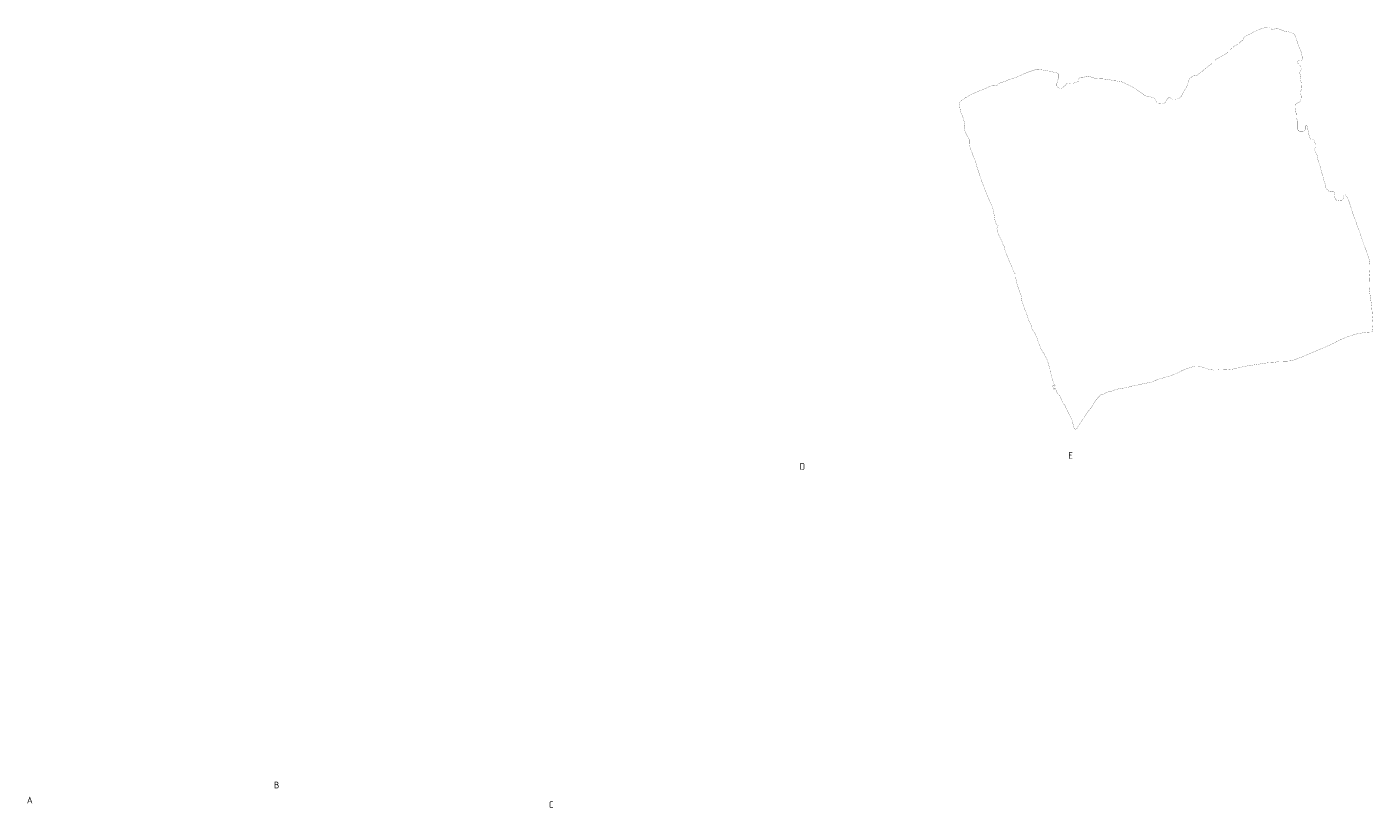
# Model space of a CAD drawing. Header units: metres. Extents: x 189735 to 197750, y 581802 to 586644.
import ezdxf

# ---------------------------------------------------------------- set-up
doc = ezdxf.new("R2010")
doc.units = ezdxf.units.M
doc.layers.add('kunstwerken', color=1, linetype='Continuous')
doc.layers.add('N-WA-KG-WERKGRENS2-G', color=7, linetype='WERKGRENS', lineweight=35)
doc.styles.add('NLCS-ISO-T25', font='NLCS-ISO.ttf', dxfattribs={"height": 2.5})
doc.linetypes.add('WERKGRENS', pattern='A,20.5,[134,civilcad.shx,S=1.415,R=0,X=1.335,Y=0],-5.5', length=26)

msp = doc.modelspace()

# ---------------------------------------------------------------- linework, layer by layer
at = {"layer": 'N-WA-KG-WERKGRENS2-G', "const_width": 0.5, "flags": 128}
msp.add_lwpolyline([(193545.4, 583921.5), (193546.5, 583916.8), (193547.2, 583912.7), (193547.7, 583909.1), (193549, 583906.2), (193550.9, 583901.7), (193551.8, 583896.7), (193552.8, 583894.1), (193555.3, 583892.5), (193560.4, 583892.1), (193564, 583888.8), (193566.1, 583884.2), (193567.6, 583878), (193567.9, 583872.9), (193567.9, 583870.2), (193566.7, 583867), (193565.8, 583864.4), (193565.5, 583861.6), (193567.6, 583855.6), (193570.7, 583849.5), (193573, 583845.1), (193574.2, 583838), (193576.4, 583828.5), (193578.3, 583822.3), (193580.7, 583817.4), (193583.2, 583808.7), (193585, 583800.1), (193585.9, 583796), (193588.3, 583789), (193589.5, 583786.2), (193590.4, 583783.1), (193590.9, 583779.6), (193591.6, 583775.4), (193592.1, 583771.5), (193592.8, 583768.8), (193594.8, 583766.1), (193595.9, 583762.5), (193597.2, 583759.4), (193597.9, 583754.6), (193598.7, 583749.4), (193600.2, 583745.3), (193605.2, 583741.4), (193608.2, 583737.6), (193614.6, 583736.9), (193619.7, 583738.4), (193622, 583737.2), (193623.4, 583735.2), (193624.3, 583732.7), (193624.8, 583729.9), (193625.4, 583725.5), (193625.7, 583721.6), (193626.1, 583718.7), (193627.3, 583713.5), (193631, 583711.4), (193636.5, 583710.4), (193640.3, 583709.8), (193644.4, 583709.2), (193647.5, 583709.7), (193649.4, 583711.4), (193650.9, 583717), (193652.4, 583724.7), (193653.4, 583727.7), (193656.2, 583727.6), (193657.6, 583726.5), (193660.3, 583724.2), (193665.1, 583715.6), (193671.6, 583697), (193677.3, 583678.7), (193680.7, 583668.2), (193685, 583656.7), (193691, 583639.4), (193697.3, 583622.8), (193703.2, 583605.6), (193707.8, 583593.6), (193714.2, 583574), (193720.6, 583556.8), (193724.6, 583546), (193727.8, 583535), (193729.7, 583525.5), (193730.2, 583521.1), (193730.5, 583515.9), (193730.3, 583503.3), (193730, 583500), (193729.1, 583490), (193728.2, 583480.6), (193727.7, 583467.5), (193727.4, 583458.3), (193727.6, 583452.2), (193728.3, 583444.8), (193730.3, 583431.6), (193732.6, 583416), (193735, 583398.5), (193736.2, 583385.8), (193737, 583375.6), (193737.6, 583366.3), (193738.6, 583355.9), (193739.4, 583347.1), (193739.2, 583338.9), (193738.4, 583329.6), (193737.4, 583322.3), (193736.2, 583319.5), (193733.4, 583319), (193728.3, 583318.9), (193721.5, 583318.4), (193712.2, 583317.2), (193703.3, 583315.7), (193690.7, 583313.3), (193679.3, 583310.2), (193669.8, 583307.2), (193659.4, 583303.4), (193649.9, 583299.5), (193637.3, 583293.5), (193625.4, 583287.3), (193607.5, 583279), (193594, 583272.6), (193585.3, 583269.4), (193580.2, 583267.5), (193567.9, 583262.1), (193553.2, 583255.8), (193537.1, 583248.7), (193521.4, 583242.3), (193506.9, 583236.8), (193496.8, 583233.9), (193492.9, 583233.2), (193488.2, 583232.8), (193484.1, 583232.5), (193478.9, 583232.3), (193473.9, 583232.5), (193469.5, 583232.7), (193466.5, 583232.9), (193461.8, 583232.9), (193458.5, 583232.3), (193451.6, 583229.8), (193446.7, 583228.8), (193442.5, 583228.5), (193430, 583227.9), (193417.3, 583226.3), (193389.9, 583221.9), (193371.1, 583219.1), (193356, 583216.6), (193346.6, 583214.5), (193338.4, 583212.3), (193334.9, 583212), (193330.5, 583210.8), (193326.5, 583209.5), (193320.5, 583208.4), (193311, 583207.4), (193305.4, 583206.8), (193299.8, 583206.5), (193293.1, 583206.9), (193286.7, 583207.2), (193282.1, 583207), (193277.8, 583206.2), (193271.7, 583205.9), (193265.7, 583205.8), (193257.4, 583206.8), (193246.7, 583209.6), (193236, 583213.2), (193228.5, 583215.4), (193223.6, 583216.2), (193217.7, 583217), (193212.5, 583217.2), (193206.3, 583216.3), (193195.2, 583213.6), (193183.3, 583209.2), (193173.3, 583205.2), (193164.7, 583200.7), (193156.6, 583196.7), (193148.3, 583193.1), (193139.7, 583189.8), (193131.1, 583187.3), (193116.8, 583182.8), (193103.7, 583179.3), (193093.4, 583175.6), (193086.1, 583172), (193078.4, 583169.6), (193070.5, 583168), (193058.5, 583165.9), (193050.9, 583164.2), (193037.1, 583160.8), (193032.5, 583160.3), (193025.7, 583159), (193019.1, 583157.6), (193012.9, 583155.3), (193005.5, 583153.8), (193000.9, 583152.8), (192997.1, 583152.3), (192992, 583151.8), (192988, 583151.2), (192983.5, 583150.4), (192977.8, 583148.8), (192971.8, 583147), (192966.8, 583144.3), (192961.4, 583143.2), (192958.1, 583142.9), (192954, 583141.9), (192950.1, 583140.3), (192945.2, 583138.3), (192941, 583136), (192937.5, 583134), (192933.3, 583133.1), (192931.2, 583132.9), (192927.8, 583131.4), (192926.5, 583128.6), (192925.1, 583127.2), (192920, 583122.6), (192913.9, 583114.3), (192908.9, 583106.6), (192904.5, 583099.3), (192899.7, 583092.2), (192895.2, 583087.2), (192890.3, 583080.5), (192883.8, 583070.4), (192877.5, 583060.7), (192868.8, 583048.3), (192862.9, 583039.9), (192860.4, 583035.3), (192859.4, 583033.3), (192856.5, 583030.5), (192853.2, 583030), (192851.9, 583031.3), (192849.5, 583034.6), (192848.6, 583038.3), (192847.2, 583044.2), (192845, 583052.6), (192843.1, 583059), (192840.5, 583065.1), (192837.4, 583070.9), (192833.9, 583077.3), (192829.5, 583086.5), (192825.7, 583094.5), (192824.4, 583098.5), (192820, 583104.3), (192815.9, 583110.7), (192812.5, 583118), (192811, 583121.9), (192810.3, 583123.8), (192808.8, 583127.5), (192807.2, 583129.9), (192805.2, 583131.6), (192803, 583133.5), (192800.5, 583136.8), (192798.8, 583140.6), (192797.7, 583144), (192797, 583145.6), (192795.7, 583149.9), (192791.6, 583151.5), (192792, 583149), (192788.9, 583148.2), (192788.3, 583149.9), (192786.7, 583158.9), (192790.2, 583158.9), (192790.5, 583157.2), (192794.1, 583160.9), (192791.6, 583162.6), (192790.1, 583165.5), (192787.8, 583172.1), (192785.6, 583180), (192783.7, 583185.6), (192781.7, 583192.6), (192779.6, 583198.7), (192779, 583200.6), (192778.6, 583207.3), (192777.7, 583211.6), (192776.2, 583216), (192774.7, 583221.5), (192773.5, 583227), (192771.8, 583230.2), (192770.7, 583233.3), (192770, 583236.2), (192768.9, 583238.9), (192765.1, 583245.2), (192763, 583249.6), (192761.3, 583253.8), (192758.8, 583257.5), (192757.2, 583259.2), (192756.1, 583261.1), (192754.6, 583263.8), (192753.2, 583266.4), (192752, 583268.7), (192750.2, 583273.2), (192747.9, 583278.5), (192745.4, 583284.8), (192743.9, 583288.7), (192742.2, 583295.1), (192740.9, 583299.5), (192739, 583303.1), (192737.1, 583307.2), (192735.6, 583310.5), (192734.7, 583313.1), (192734.1, 583314.7), (192733, 583316.8), (192731.5, 583318.5), (192727.2, 583323.9), (192725.4, 583327.6), (192724.2, 583331.9), (192723, 583336.7), (192721.1, 583342.6), (192718.6, 583347.6), (192715.9, 583352.7), (192713.3, 583360), (192712.1, 583364.2), (192711.4, 583367.5), (192710, 583370.5), (192708.3, 583375), (192707.2, 583378.2), (192705.7, 583381.6), (192703.5, 583387.1), (192701.7, 583392.1), (192699.8, 583397.1), (192697.5, 583403.2), (192695.2, 583410.6), (192693.7, 583417.8), (192693.3, 583421.8), (192693.6, 583424.3), (192693.3, 583427.8), (192691, 583432.9), (192689, 583436.1), (192687.8, 583439.3), (192686.6, 583444.4), (192685.2, 583447.6), (192683.5, 583453.1), (192682.2, 583457.3), (192681, 583460.6), (192680, 583464.2), (192679, 583467.5), (192678.3, 583470.6), (192677.7, 583474.7), (192675.8, 583481.2), (192675.2, 583484.4), (192675.5, 583487.9), (192675.1, 583491.7), (192672.7, 583494.6), (192670.5, 583497.1), (192669.2, 583500.5), (192665.1, 583512.7), (192662.4, 583519.2), (192658.2, 583527.4), (192653, 583541.2), (192647.8, 583553.4), (192645.1, 583561.9), (192644.4, 583564.2), (192643.6, 583567.5), (192642.8, 583571.2), (192641, 583576.3), (192638.5, 583580.3), (192636.6, 583586.2), (192633.5, 583593), (192631.9, 583596.1), (192629.8, 583600.4), (192625.9, 583608.1), (192623.2, 583615.5), (192621.2, 583622.4), (192620.5, 583627.8), (192623.6, 583632.5), (192624.3, 583634.9), (192621.4, 583638.6), (192618.5, 583640.4), (192616.2, 583645.2), (192614.6, 583653), (192612.5, 583665.7), (192610.6, 583678), (192608.2, 583687.2), (192605.1, 583696.7), (192599.3, 583708.2), (192594.6, 583719.4), (192589.6, 583730.8), (192585.8, 583740.8), (192581.5, 583752.5), (192577.4, 583762.5), (192573.3, 583774.3), (192569.4, 583785.6), (192565.1, 583798.2), (192561.8, 583809.1), (192559.1, 583818.4), (192556.6, 583827.8), (192553.2, 583835.7), (192550.3, 583842.2), (192541.4, 583867.4), (192540.7, 583869.2), (192540.1, 583872.5), (192539.7, 583875.5), (192539.3, 583878), (192539, 583881.1), (192539, 583883.9), (192539.1, 583887.3), (192539.1, 583891.1), (192534.9, 583898.1), (192530.5, 583905.4), (192526.5, 583914.6), (192523.7, 583922.1), (192523.2, 583925.1), (192523.4, 583928.2), (192525, 583930.8), (192525.1, 583933.8), (192524.1, 583938.6), (192522.9, 583945.7), (192521.1, 583953.8), (192518.4, 583961), (192515.7, 583967.3), (192513.2, 583971.2), (192512, 583976.1), (192510.5, 583985.9), (192508.4, 583995.8), (192508.1, 583997.6), (192507.9, 583999.4), (192508.9, 584002.3), (192512.8, 584005.8), (192517.5, 584010), (192524.5, 584014.8), (192529.3, 584017.1), (192531.1, 584017.8), (192534.2, 584019.3), (192535.5, 584020.6), (192537.8, 584022.4), (192543.5, 584025.5), (192552.2, 584029.5), (192560.9, 584033.1), (192570.5, 584037.2), (192585, 584043.1), (192599, 584049.6), (192607.7, 584052.6), (192611, 584052.5), (192613.5, 584052.4), (192615.2, 584052), (192618, 584051.5), (192620.8, 584052.5), (192623, 584055.8), (192624.9, 584057.3), (192629.6, 584059.7), (192640.3, 584063.3), (192652.5, 584068.2), (192664.8, 584072.7), (192676.3, 584076.5), (192686.8, 584080.8), (192696.3, 584085.1), (192707.8, 584090.4), (192730.5, 584098.1), (192733.6, 584099), (192737.4, 584099.8), (192742.3, 584100.3), (192747.2, 584099.8), (192757.2, 584098.6), (192772.5, 584096), (192787.3, 584092.8), (192802.6, 584088.8), (192803.8, 584086), (192803.9, 584080.8), (192803.8, 584077.3), (192803.5, 584073.5), (192801.8, 584068.8), (192800.4, 584064), (192799.4, 584060.6), (192798.8, 584056.9), (192798.7, 584051.7), (192801.9, 584047.2), (192807, 584044.1), (192811.7, 584044.3), (192815.6, 584046.1), (192820.2, 584049.8), (192822.3, 584052), (192824.5, 584053.3), (192827.4, 584057.1), (192829, 584059.2), (192832, 584060.2), (192834.8, 584059.9), (192837.4, 584059.3), (192842.6, 584058.9), (192847.5, 584059.1), (192851, 584060.2), (192854.6, 584061.2), (192858.4, 584062.5), (192861.9, 584063.9), (192863.7, 584066.3), (192863.5, 584069.3), (192863.8, 584071.9), (192866.3, 584075.8), (192870.1, 584076.1), (192872.9, 584076.1), (192876.4, 584076.3), (192879, 584076.9), (192883.2, 584079), (192887.1, 584080.4), (192895.9, 584078.8), (192902.7, 584077.2), (192910.6, 584074.6), (192913.8, 584074.1), (192918.9, 584073.1), (192925.4, 584072.6), (192935.8, 584072.1), (192945.7, 584071.1), (192957.2, 584069.2), (192965.5, 584067.5), (192970.1, 584066.5), (192976.7, 584066), (192984.1, 584064.6), (192992.3, 584063.3), (192995.2, 584062.2), (192998.2, 584060.9), (193001.2, 584059.1), (193005.5, 584056.4), (193012.5, 584053.8), (193016.4, 584052), (193018.8, 584050.5), (193021.6, 584049.2), (193027.4, 584046.2), (193035, 584041.2), (193043.4, 584034.9), (193050.2, 584030.8), (193056.1, 584026.6), (193058.1, 584024.5), (193060.2, 584022.4), (193064.2, 584021.3), (193069.3, 584020.4), (193072.7, 584019.5), (193076.9, 584018.6), (193080.1, 584018.1), (193083.7, 584017.2), (193087.2, 584015.5), (193090.5, 584013.2), (193093.2, 584009.1), (193095.5, 584003.3), (193096.4, 584001.3), (193098.5, 583999.4), (193102.6, 583999.8), (193105.3, 584000), (193108.6, 583999.5), (193112, 583999.2), (193114.8, 583999.3), (193119, 584000.3), (193122.2, 584002.7), (193123.8, 584006.2), (193125, 584008.3), (193126.2, 584010.7), (193128, 584013.1), (193131.5, 584016), (193135.1, 584016.1), (193137.6, 584015.1), (193139.9, 584013.5), (193143.3, 584011.2), (193149.9, 584011.4), (193156, 584012.6), (193161.1, 584014.2), (193164.2, 584015.5), (193166.5, 584017.1), (193168.3, 584019.3), (193170.5, 584021.7), (193171.5, 584024.2), (193172.6, 584027.2), (193174.7, 584031), (193177.4, 584036), (193183.6, 584045.6), (193187.8, 584056.2), (193192, 584069.2), (193195.5, 584076.6), (193199.4, 584077.3), (193203.9, 584080.7), (193206.6, 584081.1), (193209.8, 584081.3), (193214.5, 584082.3), (193222.2, 584087.6), (193230.4, 584093.4), (193236.5, 584099.2), (193242.4, 584104.2), (193250.8, 584110.9), (193257.8, 584115.8), (193263.5, 584120.9), (193268.4, 584125.8), (193270.4, 584128.3), (193272.7, 584130.7), (193277, 584132.5), (193283.9, 584136.7), (193290.2, 584140.5), (193297.8, 584144.5), (193303.4, 584147.7), (193309.8, 584154.4), (193315, 584159.5), (193322.6, 584166.1), (193326.9, 584169.4), (193330.2, 584171.5), (193333, 584173.2), (193337.7, 584175.6), (193342.8, 584180.1), (193346.3, 584183.8), (193349.5, 584185.8), (193352.9, 584187.5), (193354.2, 584192.1), (193355.8, 584195.4), (193361.1, 584199.5), (193367.1, 584202.9), (193374.6, 584205.8), (193380.4, 584209.6), (193385.2, 584212.3), (193397.3, 584217.5), (193409, 584222.2), (193419.9, 584225.1), (193423.2, 584226), (193426.9, 584226.6), (193431.3, 584226.4), (193434.1, 584224.1), (193436.2, 584221.8), (193437.3, 584220), (193439.6, 584218.2), (193443.2, 584218.6), (193447.6, 584221.2), (193452.1, 584222.3), (193456.5, 584221.8), (193467.5, 584217.4), (193473.5, 584215.1), (193479.8, 584213.4), (193484.6, 584212.8), (193487.6, 584212.3), (193495.8, 584209.6), (193501.7, 584207.5), (193506.2, 584204.4), (193508.6, 584198), (193511.9, 584190.1), (193515.1, 584179.9), (193518, 584170.5), (193520.5, 584164.2), (193522.9, 584159.2), (193524.6, 584155.7), (193526.6, 584149.7), (193528.1, 584141.5), (193528.6, 584137.5), (193529, 584132.7), (193527.7, 584127.8), (193524.2, 584127.4), (193520.8, 584127.3), (193518, 584126.7), (193515.8, 584125.3), (193514.1, 584122.3), (193516.3, 584118.5), (193520.5, 584114.8), (193522.4, 584112.6), (193524.4, 584109.5), (193525.1, 584106.7), (193525.4, 584103.8), (193525.5, 584100.9), (193524.6, 584097.4), (193523, 584095.6), (193521.4, 584091.5), (193522.2, 584086.2), (193524.5, 584080.5), (193525.2, 584076.9), (193524.5, 584073.8), (193524.2, 584068.9), (193525, 584065.2), (193525.8, 584061.3), (193526.4, 584055.9), (193526.5, 584050.7), (193526.5, 584045.9), (193526.2, 584042.3), (193525.6, 584038.9), (193524.1, 584035.6), (193523.3, 584033.1), (193523.4, 584028), (193525.4, 584023.2), (193525.8, 584019.3), (193525.6, 584016.4), (193525.2, 584012.7), (193524.4, 584009.7), (193523.4, 584007.1), (193521.1, 584003.7), (193518.1, 584002.5), (193514.4, 584000.4), (193510.7, 583998), (193508.7, 583995.5), (193508.4, 583988.4), (193508.7, 583982.8), (193509.6, 583978), (193509.8, 583974), (193510.7, 583969.9), (193510.9, 583966.7), (193511.3, 583963.3), (193511.3, 583957.6), (193511.9, 583954), (193514.9, 583949.5), (193515.6, 583946.7), (193515.6, 583944.4), (193515.6, 583940.6), (193515.9, 583937), (193515.9, 583933.5), (193515.9, 583928.3), (193515.7, 583924.2), (193515.8, 583921.4), (193517.1, 583918.2), (193520.3, 583916.8), (193526.5, 583916.6), (193529.5, 583916.6), (193534.5, 583917.2), (193537.7, 583920.3), (193539.6, 583924), (193539.7, 583932.4), (193543, 583932.6), (193545.4, 583921.5)], close=True, dxfattribs=at)

# ---------------------------------------------------------------- texts
at = {"layer": 'kunstwerken', "char_height": 20, "attachment_point": 1, "style": 'NLCS-ISO-T25'}
for s, insert in [('E', (192832.9, 582961.7)), ('D', (192033.7, 582929.1)), ('B', (190469.5, 581981.1)), ('A', (189734.9, 581936.3)), ('C', (191287.6, 581923))]:
    msp.add_mtext_dynamic_manual_height_columns(s, width=88.202, gutter_width=12.5, heights=[0], dxfattribs=dict(at, insert=insert))

doc.saveas('drawing.dxf')
